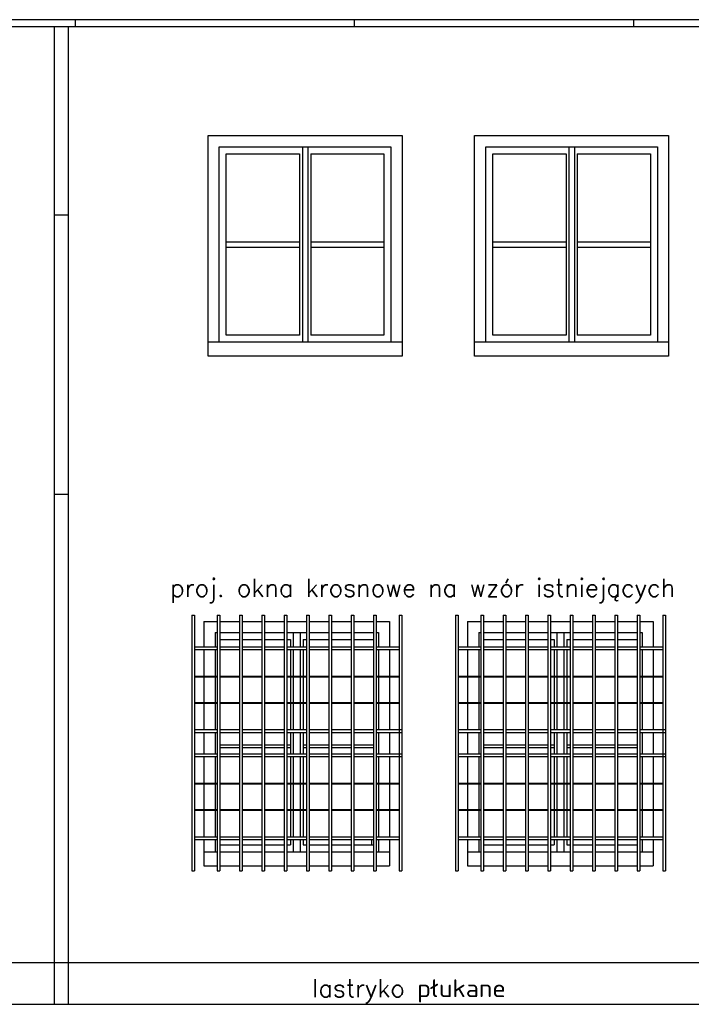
# Model space of a CAD drawing. Header units: millimetres. Extents: x 11979 to 37895, y 18730 to 47884.
# Tile 48 of 256: x 34596 to 35077, y 25364 to 26070. Entities that reach past the tile are written whole.
import ezdxf
from ezdxf.enums import TextEntityAlignment as Align

# ---------------------------------------------------------------- set-up
doc = ezdxf.new("R2010")
doc.units = ezdxf.units.MM
for name, color, linetype in [('-LI-WIDOK', 2, 'Continuous'), ('-TABELKA', 2, 'Continuous'), ('PROJEKTOWANE', 5, 'Continuous')]:
    doc.layers.add(name, color=color, linetype=linetype)
doc.styles.add('SIMPLEX', font='simplex')

msp = doc.modelspace()

# ---------------------------------------------------------------- linework, layer by layer
at = {"layer": '-LI-WIDOK'}
for p, q in [((34730.99, 25986.6), (34869.99, 25986.6)), ((34730.99, 25828.6), (34730.99, 25986.6)), ((34869.99, 25986.6), (34869.99, 25828.6)), ((34921.99, 25986.6), (35060.99, 25986.6)), ((34921.99, 25828.6), (34921.99, 25986.6)), ((35060.99, 25986.6), (35060.99, 25828.6)), ((34738.99, 25978.6), (34861.99, 25978.6)), ((34738.99, 25838.6), (34738.99, 25978.6)), ((34861.99, 25978.6), (34861.99, 25838.6)), ((34929.99, 25978.6), (35052.99, 25978.6)), ((34929.99, 25838.6), (34929.99, 25978.6)), ((35052.99, 25978.6), (35052.99, 25838.6)), ((34869.99, 25838.6), (34730.99, 25838.6)), ((35060.99, 25838.6), (34921.99, 25838.6)), ((34869.99, 25828.6), (34730.99, 25828.6)), ((35060.99, 25828.6), (34921.99, 25828.6)), ((34727.99, 25638.59), (34737.42, 25638.59)), ((34727.99, 25638.59), (34727.99, 25620.48)), ((34739.42, 25638.59), (34753.42, 25638.59)), ((34755.42, 25638.59), (34769.42, 25638.59)), ((34771.42, 25638.59), (34785.42, 25638.59)), ((34787.42, 25638.59), (34801.42, 25638.59)), ((34803.42, 25638.59), (34817.42, 25638.59)), ((34819.42, 25638.59), (34833.42, 25638.59)), ((34835.42, 25638.59), (34849.42, 25638.59)), ((34851.42, 25638.59), (34860.99, 25638.59)), ((34860.99, 25638.59), (34860.99, 25620.48)), ((34916.99, 25638.59), (34926.42, 25638.59)), ((34916.99, 25638.59), (34916.99, 25620.48)), ((34928.42, 25638.59), (34942.42, 25638.59)), ((34944.42, 25638.59), (34958.42, 25638.59)), ((34960.42, 25638.59), (34974.42, 25638.59)), ((34976.42, 25638.59), (34990.42, 25638.59)), ((34992.42, 25638.59), (35006.42, 25638.59)), ((35008.42, 25638.59), (35022.42, 25638.59)), ((35024.42, 25638.59), (35038.42, 25638.59)), ((35040.42, 25638.59), (35049.99, 25638.59)), ((35049.99, 25638.59), (35049.99, 25620.48)), ((34735.99, 25630.59), (34737.42, 25630.59)), ((34735.99, 25630.59), (34735.99, 25620.48)), ((34739.42, 25630.59), (34753.42, 25630.59)), ((34755.42, 25630.59), (34769.42, 25630.59)), ((34771.42, 25630.59), (34785.42, 25630.59)), ((34787.42, 25630.59), (34801.42, 25630.59)), ((34803.42, 25630.59), (34817.42, 25630.59)), ((34819.42, 25630.59), (34833.42, 25630.59)), ((34835.42, 25630.59), (34849.42, 25630.59)), ((34851.42, 25630.59), (34852.99, 25630.59)), ((34852.99, 25630.59), (34852.99, 25620.48)), ((34924.99, 25630.59), (34926.42, 25630.59)), ((34924.99, 25630.59), (34924.99, 25620.48)), ((34928.42, 25630.59), (34942.42, 25630.59)), ((34944.42, 25630.59), (34958.42, 25630.59)), ((34960.42, 25630.59), (34974.42, 25630.59)), ((34976.42, 25630.59), (34990.42, 25630.59)), ((34992.42, 25630.59), (35006.42, 25630.59)), ((35008.42, 25630.59), (35022.42, 25630.59)), ((35024.42, 25630.59), (35038.42, 25630.59)), ((35040.42, 25630.59), (35041.99, 25630.59)), ((35041.99, 25630.59), (35041.99, 25620.48)), ((34727.99, 25618.48), (34727.99, 25599.48)), ((34735.99, 25618.48), (34735.99, 25599.48)), ((34852.99, 25618.48), (34852.99, 25599.48)), ((34860.99, 25618.48), (34860.99, 25599.48)), ((34916.99, 25618.48), (34916.99, 25599.48)), ((34924.99, 25618.48), (34924.99, 25599.48)), ((35041.99, 25618.48), (35041.99, 25599.48)), ((35049.99, 25618.48), (35049.99, 25599.48)), ((34727.99, 25598.98), (34727.99, 25580.63)), ((34735.99, 25598.98), (34735.99, 25580.63)), ((34852.99, 25598.98), (34852.99, 25580.63)), ((34860.99, 25598.98), (34860.99, 25580.63)), ((34916.99, 25598.98), (34916.99, 25580.63)), ((34924.99, 25598.98), (34924.99, 25580.63)), ((35041.99, 25598.98), (35041.99, 25580.63)), ((35049.99, 25598.98), (35049.99, 25580.63)), ((34727.99, 25580.13), (34727.99, 25561.13)), ((34735.99, 25580.13), (34735.99, 25561.13)), ((34852.99, 25580.13), (34852.99, 25561.13)), ((34860.99, 25580.13), (34860.99, 25561.13)), ((34916.99, 25580.13), (34916.99, 25561.13)), ((34924.99, 25580.13), (34924.99, 25561.13)), ((35041.99, 25580.13), (35041.99, 25561.13)), ((35049.99, 25580.13), (35049.99, 25561.13)), ((34727.99, 25559.13), (34727.99, 25543.78)), ((34735.99, 25559.13), (34735.99, 25543.78)), ((34852.99, 25559.13), (34852.99, 25543.78)), ((34860.99, 25559.13), (34860.99, 25543.78)), ((34916.99, 25559.13), (34916.99, 25543.78)), ((34924.99, 25559.13), (34924.99, 25543.78)), ((35041.99, 25559.13), (35041.99, 25543.78)), ((35049.99, 25559.13), (35049.99, 25543.78)), ((34727.99, 25541.78), (34727.99, 25522.78)), ((34735.99, 25541.78), (34735.99, 25522.78)), ((34852.99, 25541.78), (34852.99, 25522.78)), ((34860.99, 25541.78), (34860.99, 25522.78)), ((34916.99, 25541.78), (34916.99, 25522.78)), ((34924.99, 25541.78), (34924.99, 25522.78)), ((35041.99, 25541.78), (35041.99, 25522.78)), ((35049.99, 25541.78), (35049.99, 25522.78)), ((34727.99, 25522.28), (34727.99, 25503.93)), ((34735.99, 25522.28), (34735.99, 25503.93)), ((34852.99, 25522.28), (34852.99, 25503.93)), ((34860.99, 25522.28), (34860.99, 25503.93)), ((34916.99, 25522.28), (34916.99, 25503.93)), ((34924.99, 25522.28), (34924.99, 25503.93)), ((35041.99, 25522.28), (35041.99, 25503.93)), ((35049.99, 25522.28), (35049.99, 25503.93)), ((34727.99, 25503.43), (34727.99, 25484.43)), ((34735.99, 25503.43), (34735.99, 25484.43)), ((34852.99, 25503.43), (34852.99, 25484.43)), ((34860.99, 25503.43), (34860.99, 25484.43)), ((34916.99, 25503.43), (34916.99, 25484.43)), ((34924.99, 25503.43), (34924.99, 25484.43)), ((35041.99, 25503.43), (35041.99, 25484.43)), ((35049.99, 25503.43), (35049.99, 25484.43)), ((34727.99, 25482.43), (34727.99, 25473.59)), ((34735.99, 25482.43), (34735.99, 25473.59)), ((34847.99, 25482.43), (34847.99, 25478.59)), ((34852.99, 25482.43), (34852.99, 25473.59)), ((34860.99, 25482.43), (34860.99, 25473.59)), ((34916.99, 25482.43), (34916.99, 25473.59)), ((34924.99, 25482.43), (34924.99, 25473.59)), ((35041.99, 25482.43), (35041.99, 25473.59)), ((35049.99, 25482.43), (35049.99, 25473.59)), ((34727.99, 25473.59), (34737.42, 25473.59)), ((34727.99, 25473.59), (34727.99, 25463.59)), ((34739.42, 25473.59), (34753.42, 25473.59)), ((34755.42, 25473.59), (34769.42, 25473.59)), ((34771.42, 25473.59), (34785.42, 25473.59)), ((34787.42, 25473.59), (34801.42, 25473.59)), ((34803.42, 25473.59), (34817.42, 25473.59)), ((34819.42, 25473.59), (34833.42, 25473.59)), ((34835.42, 25473.59), (34849.42, 25473.59)), ((34851.42, 25473.59), (34860.99, 25473.59)), ((34860.99, 25473.59), (34860.99, 25463.59)), ((34916.99, 25473.59), (34926.42, 25473.59)), ((34916.99, 25473.59), (34916.99, 25463.59)), ((34928.42, 25473.59), (34942.42, 25473.59)), ((34944.42, 25473.59), (34958.42, 25473.59)), ((34960.42, 25473.59), (34974.42, 25473.59)), ((34976.42, 25473.59), (34990.42, 25473.59)), ((34992.42, 25473.59), (35006.42, 25473.59)), ((35008.42, 25473.59), (35022.42, 25473.59)), ((35024.42, 25473.59), (35038.42, 25473.59)), ((35040.42, 25473.59), (35049.99, 25473.59)), ((35049.99, 25473.59), (35049.99, 25463.59)), ((34727.99, 25463.59), (34737.42, 25463.59)), ((34739.42, 25463.59), (34753.42, 25463.59)), ((34755.42, 25463.59), (34769.42, 25463.59)), ((34771.42, 25463.59), (34785.42, 25463.59)), ((34787.42, 25463.59), (34801.42, 25463.59)), ((34803.42, 25463.59), (34817.42, 25463.59)), ((34819.42, 25463.59), (34833.42, 25463.59)), ((34835.42, 25463.59), (34849.42, 25463.59)), ((34851.42, 25463.59), (34860.99, 25463.59)), ((34916.99, 25463.59), (34926.42, 25463.59)), ((34928.42, 25463.59), (34942.42, 25463.59)), ((34944.42, 25463.59), (34958.42, 25463.59)), ((34960.42, 25463.59), (34974.42, 25463.59)), ((34976.42, 25463.59), (34990.42, 25463.59)), ((34992.42, 25463.59), (35006.42, 25463.59)), ((35008.42, 25463.59), (35022.42, 25463.59)), ((35024.42, 25463.59), (35038.42, 25463.59)), ((35040.42, 25463.59), (35049.99, 25463.59)), ((34585.99, 25394.37), (35163.99, 25394.37)), ((34585.99, 25364.37), (36285.99, 25364.37))]:
    msp.add_line(p, q, dxfattribs=at)
at = {"layer": '-TABELKA'}
for p, q in [((34719.17, 25643.05), (34719.17, 25459.86)), ((34719.17, 25643.05), (34721.17, 25643.05)), ((34721.17, 25643.05), (34721.17, 25459.86)), ((34737.42, 25643.05), (34737.42, 25459.86)), ((34737.42, 25643.05), (34739.42, 25643.05)), ((34739.42, 25643.05), (34739.42, 25459.86)), ((34753.42, 25643.05), (34753.42, 25459.86)), ((34753.42, 25643.05), (34755.42, 25643.05)), ((34755.42, 25643.05), (34755.42, 25459.86)), ((34769.42, 25643.05), (34769.42, 25459.86)), ((34769.42, 25643.05), (34771.42, 25643.05)), ((34771.42, 25643.05), (34771.42, 25459.86)), ((34785.42, 25643.05), (34785.42, 25459.86)), ((34785.42, 25643.05), (34787.42, 25643.05)), ((34787.42, 25643.05), (34787.42, 25459.86)), ((34787.42, 25643.05), (34787.42, 25459.86)), ((34801.42, 25643.05), (34801.42, 25459.86)), ((34801.42, 25643.05), (34803.42, 25643.05)), ((34803.42, 25643.05), (34803.42, 25459.86)), ((34817.42, 25643.05), (34817.42, 25459.86)), ((34817.42, 25643.05), (34819.42, 25643.05)), ((34819.42, 25643.05), (34819.42, 25459.86)), ((34833.42, 25643.05), (34833.42, 25459.86)), ((34833.42, 25643.05), (34835.42, 25643.05)), ((34835.42, 25643.05), (34835.42, 25459.86)), ((34849.42, 25643.05), (34849.42, 25459.86)), ((34849.42, 25643.05), (34851.42, 25643.05)), ((34851.42, 25643.05), (34851.42, 25459.86)), ((34867.82, 25643.05), (34867.82, 25459.86)), ((34867.82, 25643.05), (34869.82, 25643.05)), ((34869.82, 25643.05), (34869.82, 25459.86)), ((34908.17, 25643.05), (34908.17, 25459.86)), ((34908.17, 25643.05), (34910.17, 25643.05)), ((34910.17, 25643.05), (34910.17, 25459.86)), ((34926.42, 25643.05), (34926.42, 25459.86)), ((34926.42, 25643.05), (34928.42, 25643.05)), ((34928.42, 25643.05), (34928.42, 25459.86)), ((34942.42, 25643.05), (34942.42, 25459.86)), ((34942.42, 25643.05), (34944.42, 25643.05)), ((34944.42, 25643.05), (34944.42, 25459.86)), ((34958.42, 25643.05), (34958.42, 25459.86)), ((34958.42, 25643.05), (34960.42, 25643.05)), ((34960.42, 25643.05), (34960.42, 25459.86)), ((34974.42, 25643.05), (34974.42, 25459.86)), ((34974.42, 25643.05), (34976.42, 25643.05)), ((34976.42, 25643.05), (34976.42, 25459.86)), ((34976.42, 25643.05), (34976.42, 25459.86)), ((34990.42, 25643.05), (34990.42, 25459.86)), ((34990.42, 25643.05), (34992.42, 25643.05)), ((34992.42, 25643.05), (34992.42, 25459.86)), ((35006.42, 25643.05), (35006.42, 25459.86)), ((35006.42, 25643.05), (35008.42, 25643.05)), ((35008.42, 25643.05), (35008.42, 25459.86)), ((35022.42, 25643.05), (35022.42, 25459.86)), ((35022.42, 25643.05), (35024.42, 25643.05)), ((35024.42, 25643.05), (35024.42, 25459.86)), ((35038.42, 25643.05), (35038.42, 25459.86)), ((35038.42, 25643.05), (35040.42, 25643.05)), ((35040.42, 25643.05), (35040.42, 25459.86)), ((35056.82, 25643.05), (35056.82, 25459.86)), ((35056.82, 25643.05), (35058.82, 25643.05)), ((35058.82, 25643.05), (35058.82, 25459.86)), ((34721.17, 25620.48), (34737.42, 25620.48)), ((34721.17, 25618.48), (34737.42, 25618.48)), ((34739.42, 25620.48), (34753.42, 25620.48)), ((34739.42, 25618.48), (34753.42, 25618.48)), ((34755.42, 25620.48), (34769.42, 25620.48)), ((34755.42, 25618.48), (34769.42, 25618.48)), ((34771.42, 25620.48), (34785.42, 25620.48)), ((34771.42, 25618.48), (34785.42, 25618.48)), ((34787.42, 25620.48), (34801.42, 25620.48)), ((34787.42, 25618.48), (34801.42, 25618.48)), ((34803.42, 25620.48), (34817.42, 25620.48)), ((34803.42, 25618.48), (34817.42, 25618.48)), ((34819.42, 25620.48), (34833.42, 25620.48)), ((34819.42, 25618.48), (34833.42, 25618.48)), ((34835.42, 25620.48), (34849.42, 25620.48)), ((34835.42, 25618.48), (34849.42, 25618.48)), ((34851.42, 25620.48), (34867.82, 25620.48)), ((34851.42, 25618.48), (34867.82, 25618.48)), ((34910.17, 25620.48), (34926.42, 25620.48)), ((34910.17, 25618.48), (34926.42, 25618.48)), ((34928.42, 25620.48), (34942.42, 25620.48)), ((34928.42, 25618.48), (34942.42, 25618.48)), ((34944.42, 25620.48), (34958.42, 25620.48)), ((34944.42, 25618.48), (34958.42, 25618.48)), ((34960.42, 25620.48), (34974.42, 25620.48)), ((34960.42, 25618.48), (34974.42, 25618.48)), ((34976.42, 25620.48), (34990.42, 25620.48)), ((34976.42, 25618.48), (34990.42, 25618.48)), ((34992.42, 25620.48), (35006.42, 25620.48)), ((34992.42, 25618.48), (35006.42, 25618.48)), ((35008.42, 25620.48), (35022.42, 25620.48)), ((35008.42, 25618.48), (35022.42, 25618.48)), ((35024.42, 25620.48), (35038.42, 25620.48)), ((35024.42, 25618.48), (35038.42, 25618.48)), ((35040.42, 25620.48), (35056.82, 25620.48)), ((35040.42, 25618.48), (35056.82, 25618.48)), ((34721.17, 25599.48), (34737.42, 25599.48)), ((34721.17, 25598.98), (34737.42, 25598.98)), ((34739.42, 25599.48), (34753.42, 25599.48)), ((34739.42, 25598.98), (34753.42, 25598.98)), ((34755.42, 25599.48), (34769.42, 25599.48)), ((34755.42, 25598.98), (34769.42, 25598.98)), ((34771.42, 25599.48), (34785.42, 25599.48)), ((34771.42, 25598.98), (34785.42, 25598.98)), ((34787.42, 25599.48), (34801.42, 25599.48)), ((34787.42, 25598.98), (34801.42, 25598.98)), ((34803.42, 25599.48), (34817.42, 25599.48)), ((34803.42, 25598.98), (34817.42, 25598.98)), ((34819.42, 25599.48), (34833.42, 25599.48)), ((34819.42, 25598.98), (34833.42, 25598.98)), ((34835.42, 25599.48), (34849.42, 25599.48)), ((34835.42, 25598.98), (34849.42, 25598.98)), ((34851.42, 25599.48), (34867.82, 25599.48)), ((34851.42, 25598.98), (34867.82, 25598.98)), ((34910.17, 25599.48), (34926.42, 25599.48)), ((34910.17, 25598.98), (34926.42, 25598.98)), ((34928.42, 25599.48), (34942.42, 25599.48)), ((34928.42, 25598.98), (34942.42, 25598.98)), ((34944.42, 25599.48), (34958.42, 25599.48)), ((34944.42, 25598.98), (34958.42, 25598.98)), ((34960.42, 25599.48), (34974.42, 25599.48)), ((34960.42, 25598.98), (34974.42, 25598.98)), ((34976.42, 25599.48), (34990.42, 25599.48)), ((34976.42, 25598.98), (34990.42, 25598.98)), ((34992.42, 25599.48), (35006.42, 25599.48)), ((34992.42, 25598.98), (35006.42, 25598.98)), ((35008.42, 25599.48), (35022.42, 25599.48)), ((35008.42, 25598.98), (35022.42, 25598.98)), ((35024.42, 25599.48), (35038.42, 25599.48)), ((35024.42, 25598.98), (35038.42, 25598.98)), ((35040.42, 25599.48), (35056.82, 25599.48)), ((35040.42, 25598.98), (35056.82, 25598.98)), ((34721.17, 25580.63), (34737.42, 25580.63)), ((34721.17, 25580.13), (34737.42, 25580.13)), ((34739.42, 25580.63), (34753.42, 25580.63)), ((34739.42, 25580.13), (34753.42, 25580.13)), ((34755.42, 25580.63), (34769.42, 25580.63)), ((34755.42, 25580.13), (34769.42, 25580.13)), ((34771.42, 25580.63), (34785.42, 25580.63)), ((34771.42, 25580.13), (34785.42, 25580.13)), ((34787.42, 25580.63), (34801.42, 25580.63)), ((34787.42, 25580.13), (34801.42, 25580.13)), ((34803.42, 25580.63), (34817.42, 25580.63)), ((34803.42, 25580.13), (34817.42, 25580.13)), ((34819.42, 25580.63), (34833.42, 25580.63)), ((34819.42, 25580.13), (34833.42, 25580.13)), ((34835.42, 25580.63), (34849.42, 25580.63)), ((34835.42, 25580.13), (34849.42, 25580.13)), ((34851.42, 25580.63), (34867.82, 25580.63)), ((34851.42, 25580.13), (34867.82, 25580.13)), ((34910.17, 25580.63), (34926.42, 25580.63)), ((34910.17, 25580.13), (34926.42, 25580.13)), ((34928.42, 25580.63), (34942.42, 25580.63)), ((34928.42, 25580.13), (34942.42, 25580.13)), ((34944.42, 25580.63), (34958.42, 25580.63)), ((34944.42, 25580.13), (34958.42, 25580.13)), ((34960.42, 25580.63), (34974.42, 25580.63)), ((34960.42, 25580.13), (34974.42, 25580.13)), ((34976.42, 25580.63), (34990.42, 25580.63)), ((34976.42, 25580.13), (34990.42, 25580.13)), ((34992.42, 25580.63), (35006.42, 25580.63)), ((34992.42, 25580.13), (35006.42, 25580.13)), ((35008.42, 25580.63), (35022.42, 25580.63)), ((35008.42, 25580.13), (35022.42, 25580.13)), ((35024.42, 25580.63), (35038.42, 25580.63)), ((35024.42, 25580.13), (35038.42, 25580.13)), ((35040.42, 25580.63), (35056.82, 25580.63)), ((35040.42, 25580.13), (35056.82, 25580.13)), ((34721.17, 25561.13), (34737.42, 25561.13)), ((34721.17, 25559.13), (34737.42, 25559.13)), ((34739.42, 25561.13), (34753.42, 25561.13)), ((34739.42, 25559.13), (34753.42, 25559.13)), ((34755.42, 25561.13), (34769.42, 25561.13)), ((34755.42, 25559.13), (34769.42, 25559.13)), ((34771.42, 25561.13), (34785.42, 25561.13)), ((34771.42, 25559.13), (34785.42, 25559.13)), ((34787.42, 25561.13), (34801.42, 25561.13)), ((34787.42, 25559.13), (34801.42, 25559.13)), ((34803.42, 25561.13), (34817.42, 25561.13)), ((34803.42, 25559.13), (34817.42, 25559.13)), ((34819.42, 25561.13), (34833.42, 25561.13)), ((34819.42, 25559.13), (34833.42, 25559.13)), ((34835.42, 25561.13), (34849.42, 25561.13)), ((34835.42, 25559.13), (34849.42, 25559.13)), ((34851.42, 25561.13), (34869.82, 25561.13)), ((34851.42, 25559.13), (34869.82, 25559.13)), ((34910.17, 25561.13), (34926.42, 25561.13)), ((34910.17, 25559.13), (34926.42, 25559.13)), ((34928.42, 25561.13), (34942.42, 25561.13)), ((34928.42, 25559.13), (34942.42, 25559.13)), ((34944.42, 25561.13), (34958.42, 25561.13)), ((34944.42, 25559.13), (34958.42, 25559.13)), ((34960.42, 25561.13), (34974.42, 25561.13)), ((34960.42, 25559.13), (34974.42, 25559.13)), ((34976.42, 25561.13), (34990.42, 25561.13)), ((34976.42, 25559.13), (34990.42, 25559.13)), ((34992.42, 25561.13), (35006.42, 25561.13)), ((34992.42, 25559.13), (35006.42, 25559.13)), ((35008.42, 25561.13), (35022.42, 25561.13)), ((35008.42, 25559.13), (35022.42, 25559.13)), ((35024.42, 25561.13), (35038.42, 25561.13)), ((35024.42, 25559.13), (35038.42, 25559.13)), ((35040.42, 25561.13), (35058.82, 25561.13)), ((35040.42, 25559.13), (35058.82, 25559.13)), ((34721.17, 25543.78), (34737.49, 25543.78)), ((34739.42, 25543.78), (34753.42, 25543.78)), ((34755.42, 25543.78), (34769.42, 25543.78)), ((34771.42, 25543.78), (34785.42, 25543.78)), ((34787.42, 25543.78), (34801.42, 25543.78)), ((34803.42, 25543.78), (34817.42, 25543.78)), ((34819.42, 25543.78), (34833.42, 25543.78)), ((34835.42, 25543.78), (34849.42, 25543.78)), ((34851.17, 25543.78), (34869.82, 25543.78)), ((34910.17, 25543.78), (34926.49, 25543.78)), ((34928.42, 25543.78), (34942.42, 25543.78)), ((34944.42, 25543.78), (34958.42, 25543.78)), ((34960.42, 25543.78), (34974.42, 25543.78)), ((34976.42, 25543.78), (34990.42, 25543.78)), ((34992.42, 25543.78), (35006.42, 25543.78)), ((35008.42, 25543.78), (35022.42, 25543.78)), ((35024.42, 25543.78), (35038.42, 25543.78)), ((35040.17, 25543.78), (35058.82, 25543.78)), ((34721.17, 25541.78), (34737.42, 25541.78)), ((34739.42, 25541.78), (34753.42, 25541.78)), ((34755.42, 25541.78), (34769.42, 25541.78)), ((34771.42, 25541.78), (34785.42, 25541.78)), ((34787.42, 25541.78), (34801.42, 25541.78)), ((34803.42, 25541.78), (34817.42, 25541.78)), ((34819.42, 25541.78), (34833.42, 25541.78)), ((34835.42, 25541.78), (34849.42, 25541.78)), ((34851.17, 25541.78), (34869.82, 25541.78)), ((34910.17, 25541.78), (34926.42, 25541.78)), ((34928.42, 25541.78), (34942.42, 25541.78)), ((34944.42, 25541.78), (34958.42, 25541.78)), ((34960.42, 25541.78), (34974.42, 25541.78)), ((34976.42, 25541.78), (34990.42, 25541.78)), ((34992.42, 25541.78), (35006.42, 25541.78)), ((35008.42, 25541.78), (35022.42, 25541.78)), ((35024.42, 25541.78), (35038.42, 25541.78)), ((35040.17, 25541.78), (35058.82, 25541.78)), ((34721.17, 25522.78), (34737.42, 25522.78)), ((34721.17, 25522.28), (34737.42, 25522.28)), ((34739.42, 25522.78), (34753.42, 25522.78)), ((34739.42, 25522.28), (34753.42, 25522.28)), ((34755.42, 25522.78), (34769.42, 25522.78)), ((34755.42, 25522.28), (34769.42, 25522.28)), ((34771.42, 25522.78), (34785.42, 25522.78)), ((34771.42, 25522.28), (34785.42, 25522.28)), ((34787.42, 25522.78), (34801.42, 25522.78)), ((34787.42, 25522.28), (34801.42, 25522.28)), ((34803.42, 25522.78), (34817.42, 25522.78)), ((34803.42, 25522.28), (34817.42, 25522.28)), ((34819.42, 25522.78), (34833.42, 25522.78)), ((34819.42, 25522.28), (34833.42, 25522.28)), ((34835.42, 25522.78), (34849.42, 25522.78)), ((34835.42, 25522.28), (34849.42, 25522.28)), ((34851.42, 25522.78), (34867.82, 25522.78)), ((34851.42, 25522.28), (34867.82, 25522.28)), ((34910.17, 25522.78), (34926.42, 25522.78)), ((34910.17, 25522.28), (34926.42, 25522.28)), ((34928.42, 25522.78), (34942.42, 25522.78)), ((34928.42, 25522.28), (34942.42, 25522.28)), ((34944.42, 25522.78), (34958.42, 25522.78)), ((34944.42, 25522.28), (34958.42, 25522.28)), ((34960.42, 25522.78), (34974.42, 25522.78)), ((34960.42, 25522.28), (34974.42, 25522.28)), ((34976.42, 25522.78), (34990.42, 25522.78)), ((34976.42, 25522.28), (34990.42, 25522.28)), ((34992.42, 25522.78), (35006.42, 25522.78)), ((34992.42, 25522.28), (35006.42, 25522.28)), ((35008.42, 25522.78), (35022.42, 25522.78)), ((35008.42, 25522.28), (35022.42, 25522.28)), ((35024.42, 25522.78), (35038.42, 25522.78)), ((35024.42, 25522.28), (35038.42, 25522.28)), ((35040.42, 25522.78), (35056.82, 25522.78)), ((35040.42, 25522.28), (35056.82, 25522.28)), ((34721.17, 25503.93), (34737.42, 25503.93)), ((34721.17, 25503.43), (34737.42, 25503.43)), ((34739.42, 25503.93), (34753.42, 25503.93)), ((34739.42, 25503.43), (34753.42, 25503.43)), ((34755.42, 25503.93), (34769.42, 25503.93)), ((34755.42, 25503.43), (34769.42, 25503.43)), ((34771.42, 25503.93), (34785.42, 25503.93)), ((34771.42, 25503.43), (34785.42, 25503.43)), ((34787.42, 25503.93), (34801.42, 25503.93)), ((34787.42, 25503.43), (34801.42, 25503.43)), ((34803.42, 25503.93), (34817.42, 25503.93)), ((34803.42, 25503.43), (34817.42, 25503.43)), ((34819.42, 25503.93), (34833.42, 25503.93)), ((34819.42, 25503.43), (34833.42, 25503.43)), ((34835.42, 25503.93), (34849.42, 25503.93)), ((34835.42, 25503.43), (34849.42, 25503.43)), ((34851.42, 25503.93), (34867.82, 25503.93)), ((34851.42, 25503.43), (34867.82, 25503.43)), ((34910.17, 25503.93), (34926.42, 25503.93)), ((34910.17, 25503.43), (34926.42, 25503.43)), ((34928.42, 25503.93), (34942.42, 25503.93)), ((34928.42, 25503.43), (34942.42, 25503.43)), ((34944.42, 25503.93), (34958.42, 25503.93)), ((34944.42, 25503.43), (34958.42, 25503.43)), ((34960.42, 25503.93), (34974.42, 25503.93)), ((34960.42, 25503.43), (34974.42, 25503.43)), ((34976.42, 25503.93), (34990.42, 25503.93)), ((34976.42, 25503.43), (34990.42, 25503.43)), ((34992.42, 25503.93), (35006.42, 25503.93)), ((34992.42, 25503.43), (35006.42, 25503.43)), ((35008.42, 25503.93), (35022.42, 25503.93)), ((35008.42, 25503.43), (35022.42, 25503.43)), ((35024.42, 25503.93), (35038.42, 25503.93)), ((35024.42, 25503.43), (35038.42, 25503.43)), ((35040.42, 25503.93), (35056.82, 25503.93)), ((35040.42, 25503.43), (35056.82, 25503.43)), ((34721.17, 25484.43), (34737.42, 25484.43)), ((34721.17, 25482.43), (34737.42, 25482.43)), ((34739.42, 25484.43), (34753.42, 25484.43)), ((34739.42, 25482.43), (34753.42, 25482.43)), ((34755.42, 25484.43), (34769.42, 25484.43)), ((34755.42, 25482.43), (34769.42, 25482.43)), ((34771.42, 25484.43), (34785.42, 25484.43)), ((34771.42, 25482.43), (34785.42, 25482.43)), ((34787.42, 25484.43), (34801.42, 25484.43)), ((34787.42, 25482.43), (34801.42, 25482.43)), ((34803.42, 25484.43), (34817.42, 25484.43)), ((34803.42, 25482.43), (34817.42, 25482.43)), ((34819.42, 25484.43), (34833.42, 25484.43)), ((34819.42, 25482.43), (34833.42, 25482.43)), ((34835.42, 25484.43), (34849.42, 25484.43)), ((34835.42, 25482.43), (34849.42, 25482.43)), ((34851.42, 25482.43), (34867.82, 25482.43)), ((34851.49, 25484.43), (34867.82, 25484.43)), ((34910.17, 25484.43), (34926.42, 25484.43)), ((34910.17, 25482.43), (34926.42, 25482.43)), ((34928.42, 25484.43), (34942.42, 25484.43)), ((34928.42, 25482.43), (34942.42, 25482.43)), ((34944.42, 25484.43), (34958.42, 25484.43)), ((34944.42, 25482.43), (34958.42, 25482.43)), ((34960.42, 25484.43), (34974.42, 25484.43)), ((34960.42, 25482.43), (34974.42, 25482.43)), ((34976.42, 25484.43), (34990.42, 25484.43)), ((34976.42, 25482.43), (34990.42, 25482.43)), ((34992.42, 25484.43), (35006.42, 25484.43)), ((34992.42, 25482.43), (35006.42, 25482.43)), ((35008.42, 25484.43), (35022.42, 25484.43)), ((35008.42, 25482.43), (35022.42, 25482.43)), ((35024.42, 25484.43), (35038.42, 25484.43)), ((35024.42, 25482.43), (35038.42, 25482.43)), ((35040.42, 25482.43), (35056.82, 25482.43)), ((35040.49, 25484.43), (35056.82, 25484.43)), ((34719.17, 25459.86), (34721.17, 25459.86)), ((34737.42, 25459.86), (34739.42, 25459.86)), ((34753.42, 25459.86), (34755.42, 25459.86)), ((34769.42, 25459.86), (34771.42, 25459.86)), ((34785.42, 25459.86), (34787.42, 25459.86)), ((34801.42, 25459.86), (34803.42, 25459.86)), ((34817.42, 25459.86), (34819.42, 25459.86)), ((34833.42, 25459.86), (34835.42, 25459.86)), ((34849.42, 25459.86), (34851.42, 25459.86)), ((34867.82, 25459.86), (34869.82, 25459.86)), ((34908.17, 25459.86), (34910.17, 25459.86)), ((34926.42, 25459.86), (34928.42, 25459.86)), ((34942.42, 25459.86), (34944.42, 25459.86)), ((34958.42, 25459.86), (34960.42, 25459.86)), ((34974.42, 25459.86), (34976.42, 25459.86)), ((34990.42, 25459.86), (34992.42, 25459.86)), ((35006.42, 25459.86), (35008.42, 25459.86)), ((35022.42, 25459.86), (35024.42, 25459.86)), ((35038.42, 25459.86), (35040.42, 25459.86)), ((35056.82, 25459.86), (35058.82, 25459.86))]:
    msp.add_line(p, q, dxfattribs=at)
at = {"layer": 'PROJEKTOWANE'}
for p, q in [((36290.99, 26069.6), (34580.99, 26069.6)), ((34635.99, 26064.6), (34635.99, 26069.6)), ((34835.99, 26064.6), (34835.99, 26069.6)), ((35035.99, 26064.6), (35035.99, 26069.6)), ((36290.99, 26064.6), (34580.99, 26064.6)), ((34798.49, 25978.6), (34798.49, 25910.6)), ((34802.49, 25978.6), (34802.49, 25910.6)), ((34989.49, 25978.6), (34989.49, 25910.6)), ((34993.49, 25978.6), (34993.49, 25910.6)), ((34743.99, 25973.6), (34796.49, 25973.6)), ((34743.99, 25843.6), (34743.99, 25973.6)), ((34796.49, 25973.6), (34796.49, 25910.6)), ((34804.49, 25973.6), (34856.99, 25973.6)), ((34804.49, 25973.6), (34804.49, 25910.6)), ((34856.99, 25973.6), (34856.99, 25843.6)), ((34934.99, 25973.6), (34987.49, 25973.6)), ((34934.99, 25843.6), (34934.99, 25973.6)), ((34987.49, 25973.6), (34987.49, 25910.6)), ((34995.49, 25973.6), (35047.99, 25973.6)), ((34995.49, 25973.6), (34995.49, 25910.6)), ((35047.99, 25973.6), (35047.99, 25843.6)), ((34630.94, 25929.49), (34620.94, 25929.49)), ((34743.99, 25910.6), (34796.49, 25910.6)), ((34796.49, 25910.6), (34796.49, 25843.6)), ((34798.49, 25910.6), (34798.49, 25838.6)), ((34802.49, 25910.6), (34802.49, 25838.6)), ((34802.49, 25910.6), (34802.49, 25838.6)), ((34804.49, 25910.6), (34856.99, 25910.6)), ((34804.49, 25910.6), (34804.49, 25843.6)), ((34934.99, 25910.6), (34987.49, 25910.6)), ((34987.49, 25910.6), (34987.49, 25843.6)), ((34989.49, 25910.6), (34989.49, 25838.6)), ((34993.49, 25910.6), (34993.49, 25838.6)), ((34993.49, 25910.6), (34993.49, 25838.6)), ((34995.49, 25910.6), (35047.99, 25910.6)), ((34995.49, 25910.6), (34995.49, 25843.6)), ((34743.99, 25906.6), (34796.49, 25906.6)), ((34798.49, 25906.6), (34798.49, 25838.6)), ((34804.49, 25906.6), (34856.99, 25906.6)), ((34934.99, 25906.6), (34987.49, 25906.6)), ((34989.49, 25906.6), (34989.49, 25838.6)), ((34995.49, 25906.6), (35047.99, 25906.6)), ((34796.49, 25843.6), (34743.99, 25843.6)), ((34856.99, 25843.6), (34804.49, 25843.6)), ((34987.49, 25843.6), (34934.99, 25843.6)), ((35047.99, 25843.6), (34995.49, 25843.6)), ((34630.94, 25729.49), (34620.94, 25729.49)), ((34791.99, 25630.59), (34791.99, 25620.48)), ((34796.99, 25630.59), (34796.99, 25620.48)), ((34980.99, 25630.59), (34980.99, 25620.48)), ((34985.99, 25630.59), (34985.99, 25620.48)), ((34739.74, 25625.59), (34753.42, 25625.59)), ((34755.42, 25625.59), (34769.42, 25625.59)), ((34771.42, 25625.59), (34785.42, 25625.59)), ((34787.42, 25625.59), (34789.99, 25625.59)), ((34789.99, 25625.59), (34789.99, 25620.48)), ((34798.99, 25625.59), (34801.42, 25625.59)), ((34798.99, 25625.59), (34798.99, 25620.48)), ((34803.42, 25625.59), (34817.42, 25625.59)), ((34819.42, 25625.59), (34833.42, 25625.59)), ((34835.42, 25625.59), (34849.42, 25625.59)), ((34845.67, 25625.59), (34845.92, 25625.59)), ((34928.74, 25625.59), (34942.42, 25625.59)), ((34944.42, 25625.59), (34958.42, 25625.59)), ((34960.42, 25625.59), (34974.42, 25625.59)), ((34976.42, 25625.59), (34978.99, 25625.59)), ((34978.99, 25625.59), (34978.99, 25620.48)), ((34987.99, 25625.59), (34990.42, 25625.59)), ((34987.99, 25625.59), (34987.99, 25620.48)), ((34992.42, 25625.59), (35006.42, 25625.59)), ((35008.42, 25625.59), (35022.42, 25625.59)), ((35024.42, 25625.59), (35038.42, 25625.59)), ((35034.67, 25625.59), (35034.92, 25625.59)), ((34789.99, 25618.48), (34789.99, 25599.48)), ((34791.99, 25618.48), (34791.99, 25599.48)), ((34796.99, 25618.48), (34796.99, 25599.48)), ((34798.99, 25618.48), (34798.99, 25599.48)), ((34978.99, 25618.48), (34978.99, 25599.48)), ((34980.99, 25618.48), (34980.99, 25599.48)), ((34985.99, 25618.48), (34985.99, 25599.48)), ((34987.99, 25618.48), (34987.99, 25599.48)), ((34789.99, 25598.98), (34789.99, 25580.63)), ((34791.99, 25598.98), (34791.99, 25580.63)), ((34796.99, 25598.98), (34796.99, 25580.63)), ((34798.99, 25598.98), (34798.99, 25580.63)), ((34978.99, 25598.98), (34978.99, 25580.63)), ((34980.99, 25598.98), (34980.99, 25580.63)), ((34985.99, 25598.98), (34985.99, 25580.63)), ((34987.99, 25598.98), (34987.99, 25580.63)), ((34789.99, 25580.13), (34789.99, 25561.13)), ((34791.99, 25580.13), (34791.99, 25561.13)), ((34796.99, 25580.13), (34796.99, 25561.13)), ((34798.99, 25580.13), (34798.99, 25561.13)), ((34978.99, 25580.13), (34978.99, 25561.13)), ((34980.99, 25580.13), (34980.99, 25561.13)), ((34985.99, 25580.13), (34985.99, 25561.13)), ((34987.99, 25580.13), (34987.99, 25561.13)), ((34789.99, 25559.13), (34789.99, 25550.29)), ((34791.99, 25559.13), (34791.99, 25543.78)), ((34796.99, 25559.13), (34796.99, 25543.78)), ((34798.99, 25559.13), (34798.99, 25550.29)), ((34978.99, 25559.13), (34978.99, 25550.29)), ((34980.99, 25559.13), (34980.99, 25543.78)), ((34985.99, 25559.13), (34985.99, 25543.78)), ((34987.99, 25559.13), (34987.99, 25550.29)), ((34739.49, 25550.29), (34753.17, 25550.29)), ((34739.49, 25548.29), (34753.17, 25548.29)), ((34755.42, 25550.29), (34769.42, 25550.29)), ((34755.42, 25548.29), (34769.42, 25548.29)), ((34771.42, 25550.29), (34785.42, 25550.29)), ((34771.42, 25548.29), (34785.42, 25548.29)), ((34787.42, 25550.29), (34789.99, 25550.29)), ((34787.42, 25548.29), (34789.99, 25548.29)), ((34789.99, 25550.29), (34789.99, 25543.78)), ((34798.99, 25550.29), (34798.99, 25543.78)), ((34798.99, 25550.29), (34801.42, 25550.29)), ((34798.99, 25548.29), (34801.42, 25548.29)), ((34803.42, 25550.29), (34817.42, 25550.29)), ((34803.42, 25548.29), (34817.42, 25548.29)), ((34819.42, 25550.29), (34833.42, 25550.29)), ((34819.42, 25548.29), (34833.42, 25548.29)), ((34835.42, 25550.29), (34849.42, 25550.29)), ((34835.42, 25548.29), (34849.42, 25548.29)), ((34928.49, 25550.29), (34942.17, 25550.29)), ((34928.49, 25548.29), (34942.17, 25548.29)), ((34944.42, 25550.29), (34958.42, 25550.29)), ((34944.42, 25548.29), (34958.42, 25548.29)), ((34960.42, 25550.29), (34974.42, 25550.29)), ((34960.42, 25548.29), (34974.42, 25548.29)), ((34976.42, 25550.29), (34978.99, 25550.29)), ((34976.42, 25548.29), (34978.99, 25548.29)), ((34978.99, 25550.29), (34978.99, 25543.78)), ((34987.99, 25550.29), (34987.99, 25543.78)), ((34987.99, 25550.29), (34990.42, 25550.29)), ((34987.99, 25548.29), (34990.42, 25548.29)), ((34992.42, 25550.29), (35006.42, 25550.29)), ((34992.42, 25548.29), (35006.42, 25548.29)), ((35008.42, 25550.29), (35022.42, 25550.29)), ((35008.42, 25548.29), (35022.42, 25548.29)), ((35024.42, 25550.29), (35038.42, 25550.29)), ((35024.42, 25548.29), (35038.42, 25548.29)), ((34789.99, 25541.78), (34789.99, 25522.78)), ((34791.99, 25541.78), (34791.99, 25522.78)), ((34796.99, 25541.78), (34796.99, 25522.78)), ((34798.99, 25541.78), (34798.99, 25522.78)), ((34978.99, 25541.78), (34978.99, 25522.78)), ((34980.99, 25541.78), (34980.99, 25522.78)), ((34985.99, 25541.78), (34985.99, 25522.78)), ((34987.99, 25541.78), (34987.99, 25522.78)), ((34789.99, 25522.28), (34789.99, 25503.93)), ((34791.99, 25522.28), (34791.99, 25503.93)), ((34796.99, 25522.28), (34796.99, 25503.93)), ((34798.99, 25522.28), (34798.99, 25503.93)), ((34978.99, 25522.28), (34978.99, 25503.93)), ((34980.99, 25522.28), (34980.99, 25503.93)), ((34985.99, 25522.28), (34985.99, 25503.93)), ((34987.99, 25522.28), (34987.99, 25503.93)), ((34789.99, 25503.43), (34789.99, 25484.43)), ((34791.99, 25503.43), (34791.99, 25484.43)), ((34796.99, 25503.43), (34796.99, 25484.43)), ((34798.99, 25503.43), (34798.99, 25484.43)), ((34978.99, 25503.43), (34978.99, 25484.43)), ((34980.99, 25503.43), (34980.99, 25484.43)), ((34985.99, 25503.43), (34985.99, 25484.43)), ((34987.99, 25503.43), (34987.99, 25484.43)), ((34789.99, 25482.43), (34789.99, 25478.59)), ((34791.99, 25482.43), (34791.99, 25473.59)), ((34796.99, 25482.43), (34796.99, 25473.59)), ((34798.99, 25482.43), (34798.99, 25478.59)), ((34978.99, 25482.43), (34978.99, 25478.59)), ((34980.99, 25482.43), (34980.99, 25473.59)), ((34985.99, 25482.43), (34985.99, 25473.59)), ((34987.99, 25482.43), (34987.99, 25478.59)), ((34739.42, 25478.59), (34753.42, 25478.59)), ((34755.42, 25478.59), (34769.42, 25478.59)), ((34771.42, 25478.59), (34785.42, 25478.59)), ((34787.42, 25478.59), (34789.99, 25478.59)), ((34798.99, 25478.59), (34801.42, 25478.59)), ((34803.42, 25478.59), (34817.42, 25478.59)), ((34819.42, 25478.59), (34833.42, 25478.59)), ((34835.42, 25478.59), (34849.42, 25478.59)), ((34928.42, 25478.59), (34942.42, 25478.59)), ((34944.42, 25478.59), (34958.42, 25478.59)), ((34960.42, 25478.59), (34974.42, 25478.59)), ((34976.42, 25478.59), (34978.99, 25478.59)), ((34987.99, 25478.59), (34990.42, 25478.59)), ((34992.42, 25478.59), (35006.42, 25478.59)), ((35008.42, 25478.59), (35022.42, 25478.59)), ((35024.42, 25478.59), (35038.42, 25478.59))]:
    msp.add_line(p, q, dxfattribs=at)
for points in [[(34620.94, 25364.37), (34620.94, 26064.6)], [(34630.94, 25364.37), (34630.94, 26064.6)]]:
    msp.add_lwpolyline(points, dxfattribs=at)

# ---------------------------------------------------------------- texts
at = {"layer": 'PROJEKTOWANE', "style": 'SIMPLEX'}
for s, p in [('proj. okna krosnowe na wzór istniejących', (34884.8, 25660.88)), ('lastryko płukane', (34874.99, 25373.77))]:
    msp.add_text(s, height=12.8, dxfattribs=at).set_placement(p, align=Align.MIDDLE)

doc.saveas('drawing.dxf')
